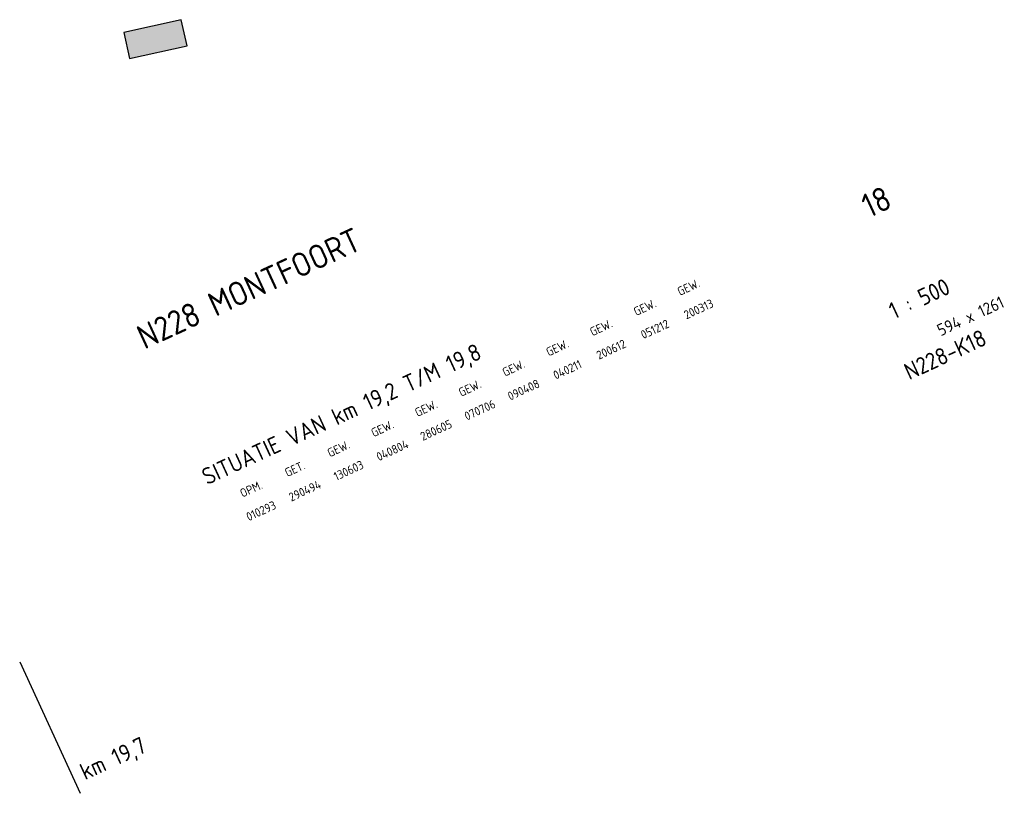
# Model space of a CAD drawing. Extents: x 125059 to 125726, y 450987 to 451484.
# Tile 3 of 4: x 125624 to 125726, y 451156 to 451236. Entities that reach past the tile are written whole.
import ezdxf
from ezdxf.enums import TextEntityAlignment as Align

# ---------------------------------------------------------------- set-up
doc = ezdxf.new("R2010")
doc.units = 0
doc.header["$LTSCALE"] = 4
doc.header["$MEASUREMENT"] = 0
for name, color, linetype in [('A0-STEMP-25', 7, 'CONTINUOUS'), ('A0-STEMP-25-500', 7, 'CONTINUOUS'), ('A0-STEMP-35', 2, 'CONTINUOUS'), ('A0-STEMP-35-500', 2, 'CONTINUOUS'), ('A0-STEMP-50', 9, 'CONTINUOUS'), ('PROV015', 253, 'CONTINUOUS'), ('PROV016', 253, 'CONTINUOUS'), ('PROVD01', 2, 'CONTINUOUS'), ('PROVST00', 7, 'CONTINUOUS')]:
    doc.layers.add(name, color=color, linetype=linetype)
doc.styles.add('ISO', font='iso')
doc.styles.add('ROMAND', font='ROMAND.SHX')

# ---------------------------------------------------------------- blocks, each defined once
blk = doc.blocks.new('KMPAAL')
at = {"layer": 'PROVD01', "linetype": 'Continuous'}
blk.add_line((0, 15), (0, 0), dxfattribs=at)
at = {"layer": 'PROVD01', "linetype": 'Continuous', "style": 'ISO'}
blk.add_attdef('KM', (1, 1), '', height=1.75, dxfattribs=at)
blk = doc.blocks.new('BLDCONT2')
at = {"layer": 'PROV016'}
blk.add_hatch(color=256, dxfattribs=at).paths.add_polyline_path([(0, 2.77), (-6.11, 2.77), (-6.11, 0), (0, 0)])
at = {"layer": 'PROV015'}
blk.add_lwpolyline([(-6.11, 2.77), (-6.11, 0), (0, 0), (0, 2.77), (-6.11, 2.77)], dxfattribs=at)
blk = doc.blocks.new('A0STEMP')
at = {"layer": 'A0-STEMP-25', "style": 'ISO'}
for tag, p in [('TYPE1', (-80.02, 21.24)), ('TYPE2', (-75.02, 21.24)), ('TYPE3', (-70.02, 21.24)), ('TYPE4', (-65.02, 21.24)), ('TYPE5', (-60.02, 21.24)), ('TYPE6', (-55.02, 21.24)), ('TYPE7', (-50.02, 21.24)), ('TYPE8', (-45.02, 21.24)), ('TYPE9', (-40.02, 21.24)), ('TYPE10', (-35.02, 21.24)), ('TYPE11', (-30.02, 21.24)), ('DATUM1', (-80.02, 18.74)), ('DATUM2', (-75.02, 18.74)), ('DATUM3', (-70.02, 18.74)), ('DATUM4', (-65.02, 18.74)), ('DATUM5', (-60.02, 18.74)), ('DATUM6', (-55.02, 18.74)), ('DATUM7', (-50.02, 18.74)), ('DATUM8', (-45.02, 18.74)), ('DATUM9', (-40.02, 18.74)), ('DATUM10', (-35.02, 18.74)), ('DATUM11', (-30.02, 18.74))]:
    blk.add_attdef(tag, text='', height=0.9, dxfattribs=at).set_placement(p, align=Align.MIDDLE)
at = {"layer": 'A0-STEMP-25', "style": 'ROMAND', "flags": 4}
blk.add_attdef('DIENST', (-63.64, 2.71), '', height=1.45, dxfattribs=at)
at = {"layer": 'A0-STEMP-25-500', "style": 'ISO'}
blk.add_attdef('FORMAAT', text='', height=1.25, dxfattribs=at).set_placement((-1.02, 5.27), align=Align.BOTTOM_RIGHT)
at = {"layer": 'A0-STEMP-35', "style": 'ISO'}
blk.add_attdef('ONDERDEEL', (-84.02, 23.49), '', height=1.75, dxfattribs=at)
blk.add_attdef('TEKENINGNUMMER', text='', height=1.75, dxfattribs=at).set_placement((-8.77, 3.74), align=Align.MIDDLE)
at = {"layer": 'A0-STEMP-35-500', "style": 'ISO'}
blk.add_attdef('SCHAAL', text='', height=1.75, dxfattribs=at).set_placement((-8.77, 10.14), align=Align.MIDDLE)
at = {"layer": 'A0-STEMP-50', "style": 'ISO'}
blk.add_attdef('WEG', (-84.02, 38.99), '', height=2.5, dxfattribs=at)
blk.add_attdef('BLAD', text='', height=2.5, dxfattribs=at).set_placement((-8.62, 21.14), align=Align.MIDDLE)

msp = doc.modelspace()

# ---------------------------------------------------------------- block references
at = {"layer": 'PROV015', "rotation": 12.62556847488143}
msp.add_blockref('BLDCONT2', (125641.55, 451233.26, 111.1), dxfattribs=at)
at = {"layer": 'PROVD01', "rotation": 24.76278423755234}
msp.add_blockref('KMPAAL', (125630.47, 451155.7, 110), dxfattribs=at).add_auto_attribs({'KM': 'km 19,7'})
at = {"layer": 'PROVST00'}
ref = msp.add_blockref('A0STEMP', (125729.75, 451201.49, 110), dxfattribs=dict(at, rotation=24.76278423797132))
ref.add_attrib('WEG', 'N228 MONTFOORT ', (125637.13, 451201.71, 110), dxfattribs={"layer": 'A0-STEMP-50', "height": 2.5, "rotation": 24.7628, "style": 'ISO'})
ref.add_attrib('ONDERDEEL', 'SITUATIE VAN km 19,2 T/M 19,8', (125643.62, 451187.64, 110), dxfattribs={"layer": 'A0-STEMP-35', "height": 1.75, "rotation": 24.7628, "style": 'ISO'})
ref.add_attrib('BLAD', '18', dxfattribs={"layer": 'A0-STEMP-50', "height": 2.5, "rotation": 24.7628, "style": 'ISO'}).set_placement((125713.07, 451217.08, 110), align=Align.MIDDLE)
ref.add_attrib('SCHAAL', '1 : 500', dxfattribs={"layer": 'A0-STEMP-35-500', "height": 1.75, "rotation": 24.7628, "style": 'ISO'}).set_placement((125717.54, 451207.03, 110), align=Align.MIDDLE)
ref.add_attrib('FORMAAT', '594 x 1261', dxfattribs={"layer": 'A0-STEMP-25-500', "height": 1.25, "rotation": 24.7628, "style": 'ISO'}).set_placement((125726.62, 451205.85, 110), align=Align.BOTTOM_RIGHT)
ref.add_attrib('TEKENINGNUMMER', 'N228-K18', dxfattribs={"layer": 'A0-STEMP-35', "height": 1.75, "rotation": 24.7628, "style": 'ISO'}).set_placement((125720.22, 451201.22, 110), align=Align.MIDDLE)
ref.add_attrib('TYPE1', 'OPM.', dxfattribs={"layer": 'A0-STEMP-25', "height": 0.9, "rotation": 24.7628, "style": 'ISO'}).set_placement((125648.2, 451187.27, 110), align=Align.MIDDLE)
ref.add_attrib('DATUM1', '010293', dxfattribs={"layer": 'A0-STEMP-25', "height": 0.9, "rotation": 24.7628, "style": 'ISO'}).set_placement((125649.24, 451185, 110), align=Align.MIDDLE)
ref.add_attrib('TYPE2', 'GET.', dxfattribs={"layer": 'A0-STEMP-25', "height": 0.9, "rotation": 24.7628, "style": 'ISO'}).set_placement((125652.74, 451189.36, 110), align=Align.MIDDLE)
ref.add_attrib('DATUM2', '290494', dxfattribs={"layer": 'A0-STEMP-25', "height": 0.9, "rotation": 24.7628, "style": 'ISO'}).set_placement((125653.78, 451187.09, 110), align=Align.MIDDLE)
ref.add_attrib('TYPE3', 'GEW.', dxfattribs={"layer": 'A0-STEMP-25', "height": 0.9, "rotation": 24.7628, "style": 'ISO'}).set_placement((125657.28, 451191.46, 110), align=Align.MIDDLE)
ref.add_attrib('DATUM3', '130603', dxfattribs={"layer": 'A0-STEMP-25', "height": 0.9, "rotation": 24.7628, "style": 'ISO'}).set_placement((125658.32, 451189.19, 110), align=Align.MIDDLE)
ref.add_attrib('TYPE4', 'GEW.', dxfattribs={"layer": 'A0-STEMP-25', "height": 0.9, "rotation": 24.7628, "style": 'ISO'}).set_placement((125661.82, 451193.55, 110), align=Align.MIDDLE)
ref.add_attrib('DATUM4', '040804', dxfattribs={"layer": 'A0-STEMP-25', "height": 0.9, "rotation": 24.7628, "style": 'ISO'}).set_placement((125662.86, 451191.28, 110), align=Align.MIDDLE)
ref.add_attrib('TYPE5', 'GEW.', dxfattribs={"layer": 'A0-STEMP-25', "height": 0.9, "rotation": 24.7628, "style": 'ISO'}).set_placement((125666.36, 451195.65, 110), align=Align.MIDDLE)
ref.add_attrib('DATUM5', '280605', dxfattribs={"layer": 'A0-STEMP-25', "height": 0.9, "rotation": 24.7628, "style": 'ISO'}).set_placement((125667.4, 451193.38, 110), align=Align.MIDDLE)
ref.add_attrib('TYPE6', 'GEW.', dxfattribs={"layer": 'A0-STEMP-25', "height": 0.9, "rotation": 24.7628, "style": 'ISO'}).set_placement((125670.9, 451197.74, 110), align=Align.MIDDLE)
ref.add_attrib('DATUM6', '070706', dxfattribs={"layer": 'A0-STEMP-25', "height": 0.9, "rotation": 24.7628, "style": 'ISO'}).set_placement((125671.94, 451195.47, 110), align=Align.MIDDLE)
ref.add_attrib('TYPE7', 'GEW.', dxfattribs={"layer": 'A0-STEMP-25', "height": 0.9, "rotation": 24.7628, "style": 'ISO'}).set_placement((125675.44, 451199.83, 110), align=Align.MIDDLE)
ref.add_attrib('DATUM7', '090408', dxfattribs={"layer": 'A0-STEMP-25', "height": 0.9, "rotation": 24.7628, "style": 'ISO'}).set_placement((125676.48, 451197.56, 110), align=Align.MIDDLE)
ref.add_attrib('TYPE8', 'GEW.', dxfattribs={"layer": 'A0-STEMP-25', "height": 0.9, "rotation": 24.7628, "style": 'ISO'}).set_placement((125679.98, 451201.93, 110), align=Align.MIDDLE)
ref.add_attrib('DATUM8', '040211', dxfattribs={"layer": 'A0-STEMP-25', "height": 0.9, "rotation": 24.7628, "style": 'ISO'}).set_placement((125681.02, 451199.66, 110), align=Align.MIDDLE)
ref.add_attrib('TYPE9', 'GEW.', dxfattribs={"layer": 'A0-STEMP-25', "height": 0.9, "rotation": 24.7628, "style": 'ISO'}).set_placement((125684.52, 451204.02, 110), align=Align.MIDDLE)
ref.add_attrib('DATUM9', '200612', dxfattribs={"layer": 'A0-STEMP-25', "height": 0.9, "rotation": 24.7628, "style": 'ISO'}).set_placement((125685.56, 451201.75, 110), align=Align.MIDDLE)
ref.add_attrib('TYPE10', 'GEW.', dxfattribs={"layer": 'A0-STEMP-25', "height": 0.9, "rotation": 24.7628, "style": 'ISO'}).set_placement((125689.06, 451206.12, 110), align=Align.MIDDLE)
ref.add_attrib('DATUM10', '051212', dxfattribs={"layer": 'A0-STEMP-25', "height": 0.9, "rotation": 24.7628, "style": 'ISO'}).set_placement((125690.1, 451203.85, 110), align=Align.MIDDLE)
ref.add_attrib('TYPE11', 'GEW.', dxfattribs={"layer": 'A0-STEMP-25', "height": 0.9, "rotation": 24.7628, "style": 'ISO'}).set_placement((125693.6, 451208.21, 110), align=Align.MIDDLE)
ref.add_attrib('DATUM11', '200313', dxfattribs={"layer": 'A0-STEMP-25', "height": 0.9, "rotation": 24.7628, "style": 'ISO'}).set_placement((125694.64, 451205.94, 110), align=Align.MIDDLE)

doc.saveas('drawing.dxf')
